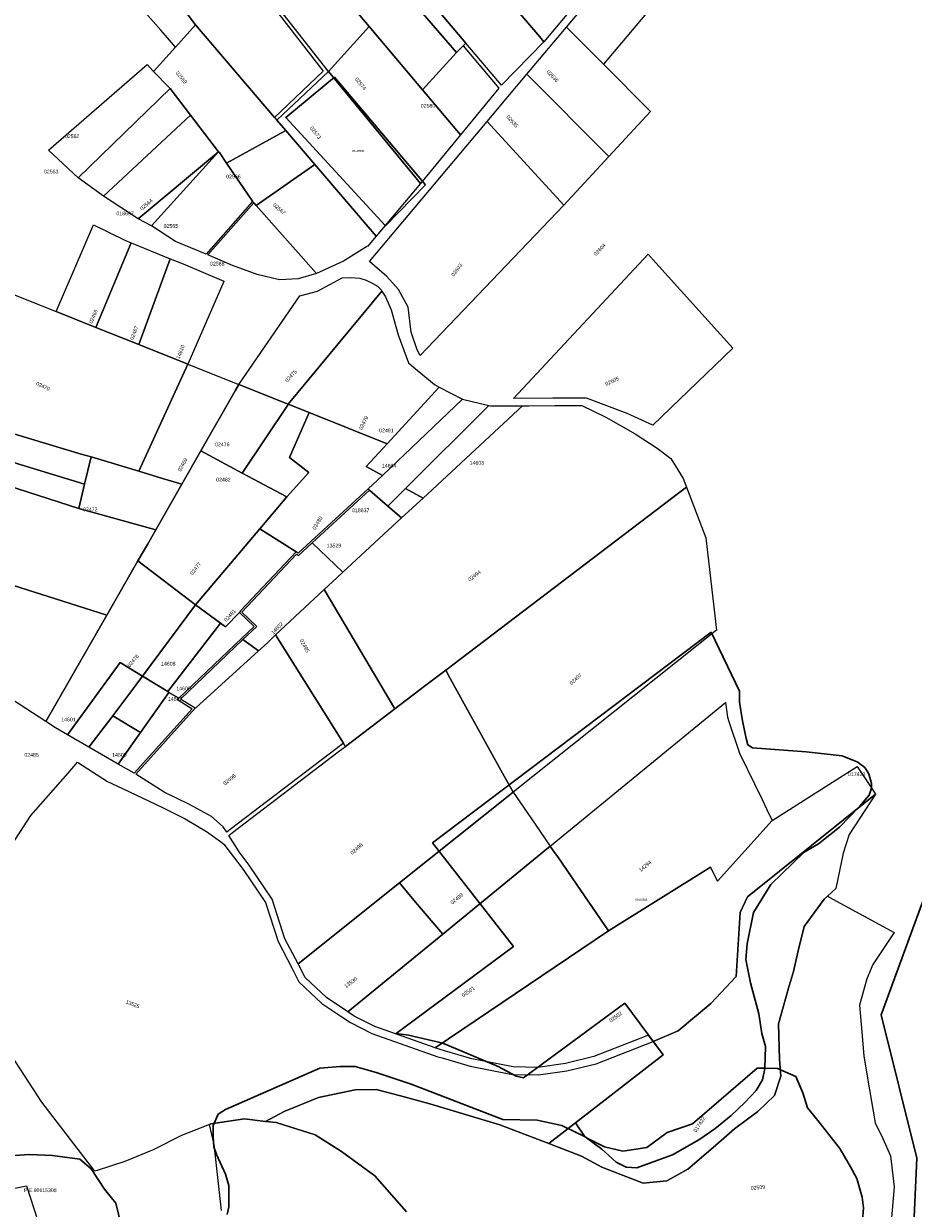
# Model space of a CAD drawing. Header units: metres. Extents: x 347609 to 404409, y 8548087 to 8605413.
# Tile 21 of 49: x 374138 to 374376, y 8561764 to 8562081. Entities that reach past the tile are written whole.
import ezdxf
from ezdxf.enums import TextEntityAlignment as Align

# ---------------------------------------------------------------- set-up
doc = ezdxf.new("R2010")
doc.units = ezdxf.units.M
doc.layers.add('Predios Rurales', color=90, linetype='Continuous')
doc.layers.add('ZR_LIMA_PSAD56_A_WGS84', color=210, linetype='Continuous')
doc.layers.add('Predios Rurales Nombres', color=7, linetype='Continuous', true_color=0xffffff)
doc.styles.add('ARIAL', font='arial.ttf')
doc.styles.add('MtXpl_MS_Shell_Dlg_2', font='txt')
doc.styles.get("Standard").update_dxf_attribs({"font": 'simplex.shx'})

msp = doc.modelspace()

# ---------------------------------------------------------------- linework, layer by layer
at = {"layer": 'Predios Rurales', "lineweight": 0}
for points in [[(374204.36, 8562111.4), (374182.88, 8562136.81), (374195.69, 8562148.51), (374211.31, 8562129.56), (374230.68, 8562106.61), (374227.69, 8562104.05), (374253.81, 8562073.77), (374244.65, 8562063.76), (374230.31, 8562080.71)], [(374161.56, 8562094.44), (374127.32, 8562133.64), (374127.39, 8562133.73), (374126.53, 8562135.94), (374131.01, 8562145.26), (374152.93, 8562119.35), (374162.44, 8562108.46), (374169.88, 8562099.7), (374176.57, 8562090.77), (374183.74, 8562081.17), (374178.36, 8562075.22), (374176.21, 8562077.67), (374174.41, 8562079.73)], [(374256.29, 8562076.26), (374230.68, 8562106.61), (374211.31, 8562129.56), (374216.31, 8562134.56), (374217.24, 8562135.49), (374222.55, 8562140.79), (374225.4, 8562137.36), (374238.18, 8562122.38), (374240.68, 8562119.45), (374257.89, 8562099.3), (374260.54, 8562096.2), (374276.14, 8562077.94), (374277.23, 8562076.66), (374265.83, 8562064.96)], [(374293.19, 8562070.61), (374283.31, 8562080.52), (374315.54, 8562118.79), (374326.01, 8562109.5)], [(374219.4, 8562068.63), (374193.09, 8562102.15), (374204.36, 8562111.4), (374230.31, 8562080.71)], [(374276.14, 8562077.94), (374260.54, 8562096.2), (374257.89, 8562099.3), (374268.96, 8562110.57), (374287.71, 8562089.17), (374277.23, 8562076.66)], [(374253.81, 8562073.77), (374227.69, 8562104.05), (374230.68, 8562106.61), (374256.29, 8562076.26), (374255.58, 8562075.55), (374255.2, 8562075.18)], [(374204.92, 8562056.37), (374183.74, 8562081.17), (374176.57, 8562090.77), (374191.66, 8562102.31), (374206.79, 8562083.13), (374218.03, 8562068.72)], [(374207.94, 8562052.84), (374192.03, 8562044.12), (374190.14, 8562046.92), (374189.95, 8562047.16), (374182.43, 8562056.94), (374176.95, 8562064.08), (374176.55, 8562064.5), (374172.44, 8562068.69), (374178.36, 8562075.22), (374183.74, 8562081.17), (374204.92, 8562056.37), (374205.57, 8562055.61)], [(374244.11, 8562038.64), (374219.4, 8562068.63), (374230.31, 8562080.71), (374244.65, 8562063.76), (374254.86, 8562051.67)], [(374294.69, 8562045.91), (374272.69, 8562067.92), (374283.31, 8562080.52), (374293.19, 8562070.61), (374305.8, 8562057.96)], [(374254.86, 8562051.67), (374244.65, 8562063.76), (374253.81, 8562073.77), (374255.2, 8562075.18), (374255.58, 8562075.55), (374265.18, 8562064.18)], [(374152.22, 8562040.16), (374144.32, 8562047.54), (374170.75, 8562070.54), (374172.44, 8562068.69), (374176.55, 8562064.5), (374176.95, 8562064.08)], [(374207.94, 8562052.84), (374205.57, 8562055.61), (374219.4, 8562068.63), (374244.11, 8562038.64), (374232.18, 8562024.47), (374215.76, 8562043.69)], [(374282.62, 8562032.84), (374262.05, 8562055.29), (374272.69, 8562067.92), (374294.69, 8562045.91)], [(374159.08, 8562035.27), (374152.22, 8562040.16), (374176.95, 8562064.08), (374182.43, 8562056.94)], [(374168.33, 8562029.18), (374159.08, 8562035.27), (374182.43, 8562056.94), (374189.95, 8562047.16)], [(374240.83, 8562005.44), (374238.17, 8562010.23), (374235.04, 8562013.68), (374230.4, 8562017.71), (374262.05, 8562055.29), (374282.62, 8562032.84), (374243.99, 8561992.47), (374243.23, 8561993.99), (374241.63, 8561998.78)], [(374199.38, 8562033.43), (374199.04, 8562033.79), (374199.01, 8562033.85), (374192.03, 8562044.12), (374207.94, 8562052.84), (374215.76, 8562043.69), (374200.03, 8562032.7)], [(374171.92, 8562027.26), (374168.33, 8562029.18), (374189.95, 8562047.16)], [(374186.6, 8562019.72), (374178.35, 8562023.11), (374171.92, 8562027.26), (374189.95, 8562047.16), (374190.14, 8562046.92), (374192.03, 8562044.12), (374199.01, 8562033.85), (374199.04, 8562033.79)], [(374216.19, 8562014.52), (374200.03, 8562032.7), (374215.76, 8562043.69), (374232.18, 8562024.47), (374229.91, 8562021.78), (374229.87, 8562021.82), (374223.43, 8562017.76)], [(374193.62, 8562016.66), (374187.07, 8562019.51), (374199.38, 8562033.43), (374200.03, 8562032.7), (374216.19, 8562014.52), (374211.27, 8562013.09), (374206.32, 8562012.8), (374200.25, 8562014.27)], [(374146.34, 8562004.27), (374156.32, 8562027.57), (374164.76, 8562023.45), (374166.5, 8562022.74), (374166.5, 8562022.73), (374157.02, 8562000)], [(374157.02, 8562000), (374166.5, 8562022.73), (374166.5, 8562022.74), (374176.97, 8562018.47), (374168.49, 8561995.43)], [(374181.67, 8561990.16), (374168.49, 8561995.43), (374176.97, 8562018.47), (374180.45, 8562017.05), (374191.36, 8562012.4), (374191.34, 8562012.34)], [(374269.03, 8561980.97), (374305.18, 8562019.68), (374307.26, 8562017.38), (374327.94, 8561994.5), (374306.47, 8561973.86), (374299.59, 8561976.98), (374288.64, 8561981.09), (374279.6, 8561981.09)], [(374208.62, 8561979.42), (374195.38, 8561984.69), (374211.75, 8562008.5), (374216.47, 8562009.74), (374223.07, 8562013.32), (374225.43, 8562013.42), (374227.84, 8562013.26), (374229.49, 8562012.7), (374231.13, 8562011.89), (374232.54, 8562011.13), (374233.54, 8562010.13), (374233.78, 8562009.76)], [(374153.05, 8561966.09), (374129.22, 8561973.22), (374132.46, 8562009.81), (374137.57, 8562007.77), (374146.34, 8562004.27), (374157.02, 8562000), (374168.49, 8561995.43), (374181.67, 8561990.16), (374168.5, 8561961.47), (374155.69, 8561965.3)], [(374235.15, 8561968.84), (374214.2, 8561977.2), (374208.62, 8561979.42), (374233.78, 8562009.76), (374234.74, 8562008.28), (374236.26, 8562004.73), (374238.09, 8561998.01), (374240.89, 8561990.54), (374242.11, 8561989.5), (374247.86, 8561984.76), (374249.16, 8561984)], [(374180.07, 8561958), (374174.88, 8561959.56), (374168.5, 8561961.47), (374181.67, 8561990.16), (374195.38, 8561984.69), (374194.41, 8561983), (374185.18, 8561966.91)], [(374208.62, 8561979.42), (374208.62, 8561979.41), (374196.29, 8561960.99), (374185.18, 8561966.91), (374194.41, 8561983), (374195.38, 8561984.69)], [(374255.37, 8561980.77), (374233.93, 8561960.29), (374229.5, 8561962.73), (374235.15, 8561968.84), (374249.16, 8561984)], [(374235.35, 8561952.13), (374230.44, 8561956.4), (374230.06, 8561956.73), (374233.93, 8561960.29), (374255.37, 8561980.77), (374262.47, 8561979.07), (374240.12, 8561956.87)], [(374208.28, 8561954.6), (374196.29, 8561960.99), (374208.62, 8561979.41), (374208.62, 8561979.42), (374214.2, 8561977.2), (374209, 8561965.14), (374214.14, 8561961.16)], [(374210.74, 8561939.86), (374201.04, 8561946.05), (374208.28, 8561954.6), (374214.14, 8561961.16), (374209, 8561965.14), (374214.2, 8561977.2), (374235.15, 8561968.84), (374229.5, 8561962.73), (374233.93, 8561960.29), (374230.06, 8561956.73), (374214.69, 8561942.59), (374211.33, 8561939.49)], [(374237.22, 8561897.73), (374218.28, 8561929.72), (374221.69, 8561932.88), (374223.29, 8561934.36), (374239.01, 8561948.94), (374244.79, 8561954.29), (374271.47, 8561979.01), (374273.18, 8561979.02), (374280.21, 8561979.08), (374287.4, 8561979.12), (374293.87, 8561975.97), (374301.76, 8561971.52), (374307.64, 8561967.7), (374311.33, 8561964.91), (374314.59, 8561959.56), (374315.48, 8561957.24), (374313.33, 8561955.61), (374250.9, 8561908.14), (374245.22, 8561903.81)], [(374244.79, 8561954.29), (374240.12, 8561956.87), (374262.47, 8561979.07), (374262.9, 8561978.97), (374271.47, 8561979.01)], [(374128.36, 8561965.77), (374129.22, 8561973.22), (374153.05, 8561966.09), (374155.69, 8561965.3), (374153.96, 8561958)], [(374127.63, 8561959.47), (374128.36, 8561965.77), (374153.96, 8561958), (374152.4, 8561951.46)], [(374173.07, 8561945.79), (374152.4, 8561951.46), (374153.96, 8561958), (374155.69, 8561965.3), (374168.5, 8561961.47), (374174.88, 8561959.56), (374180.07, 8561958)], [(374183.73, 8561925.6), (374168.29, 8561937.44), (374170.82, 8561941.85), (374173.07, 8561945.79), (374180.07, 8561958), (374185.18, 8561966.91), (374196.29, 8561960.99), (374208.28, 8561954.6), (374201.04, 8561946.05)], [(374159.91, 8561922.83), (374124.68, 8561934.03), (374127.63, 8561959.47), (374152.4, 8561951.46), (374173.07, 8561945.79), (374170.82, 8561941.85), (374168.29, 8561937.44)], [(374223.29, 8561934.36), (374215.06, 8561942.24), (374230.44, 8561956.4), (374235.35, 8561952.13), (374239.01, 8561948.94)], [(374239.01, 8561948.94), (374235.35, 8561952.13), (374240.12, 8561956.87), (374244.79, 8561954.29)], [(374250.9, 8561908.14), (374313.33, 8561955.61), (374315.48, 8561957.24), (374320.68, 8561943.65), (374323.54, 8561918.89), (374268.99, 8561875.39), (374266.15, 8561880.54), (374252.12, 8561905.93)], [(374191.82, 8561919.72), (374190.48, 8561920.69), (374183.73, 8561925.6), (374201.04, 8561946.05), (374210.74, 8561939.86), (374195.85, 8561924), (374195.5, 8561923.63)], [(374203, 8561915.39), (374200.67, 8561913.28), (374196.48, 8561916.33), (374200.18, 8561919.86), (374196.21, 8561923.66), (374210.82, 8561939.22), (374211.39, 8561938.86), (374215.06, 8561942.24), (374223.29, 8561934.36), (374221.69, 8561932.88), (374218.28, 8561929.72), (374205.23, 8561917.63)], [(374146.18, 8561892.64), (374143.57, 8561894.33), (374159.91, 8561922.83), (374168.29, 8561937.44), (374183.73, 8561925.6), (374169.52, 8561906.5), (374163.54, 8561910.14), (374149.34, 8561890.82)], [(374143.57, 8561894.33), (374121.71, 8561908.44), (374124.68, 8561934.03), (374159.91, 8561922.83)], [(374224, 8561887.68), (374224, 8561887.69), (374223.47, 8561888.54), (374205.23, 8561917.63), (374218.28, 8561929.72), (374237.22, 8561897.73)], [(374190.48, 8561920.69), (374176.27, 8561902.39), (374169.52, 8561906.5), (374183.73, 8561925.6)], [(374196.13, 8561916.69), (374179.25, 8561900.58), (374176.61, 8561902.18), (374176.27, 8561902.39), (374190.48, 8561920.69), (374191.82, 8561919.72), (374195.5, 8561923.63), (374199.45, 8561919.86)], [(374182.08, 8561872.07), (374175.34, 8561875.44), (374167.7, 8561880.24), (374183.66, 8561897.89), (374183.79, 8561898.03), (374200.67, 8561913.28), (374203, 8561915.39), (374205.23, 8561917.63), (374223.47, 8561888.54), (374221.44, 8561887), (374207.26, 8561876.21), (374193.08, 8561865.42), (374192.11, 8561864.68), (374191.19, 8561866.13), (374188.02, 8561868.9)], [(374200.67, 8561913.28), (374183.79, 8561898.03), (374183.66, 8561897.89), (374179.69, 8561900.31), (374196.48, 8561916.33)], [(374149.34, 8561890.82), (374163.54, 8561910.14), (374169.52, 8561906.5), (374167.72, 8561904.08), (374161.53, 8561895.9), (374155.15, 8561887.47)], [(374207.72, 8561836.12), (374204.32, 8561846.73), (374198.12, 8561855.84), (374195.46, 8561859.38), (374192.65, 8561863.83), (374193.69, 8561864.62), (374222.05, 8561886.2), (374224, 8561887.69), (374224, 8561887.68), (374237.22, 8561897.73), (374245.22, 8561903.81), (374250.9, 8561908.14), (374252.12, 8561905.93), (374266.15, 8561880.54), (374268.99, 8561875.39), (374238.45, 8561851.05), (374211.26, 8561829.35)], [(374168.98, 8561891.41), (374161.53, 8561895.9), (374167.72, 8561904.08), (374169.52, 8561906.5), (374176.27, 8561902.39), (374176.61, 8561902.18)], [(374182.88, 8561897.78), (374167.25, 8561880.5), (374162.99, 8561882.95), (374168.98, 8561891.41), (374176.61, 8561902.18), (374179.25, 8561900.58), (374178.87, 8561900.22)], [(374294.59, 8561838.23), (374286, 8561850.7), (374280.93, 8561858.06), (374280.12, 8561859.23), (374278.94, 8561860.94), (374325.98, 8561899.43), (374326.48, 8561895.55), (374326.88, 8561894.37), (374329.77, 8561885.84), (374335.83, 8561873.42), (374337, 8561870.93), (374338.46, 8561867.82), (374323.8, 8561851.51), (374321.91, 8561855.27)], [(374162.99, 8561882.95), (374155.15, 8561887.47), (374161.53, 8561895.9), (374168.98, 8561891.41)], [(374366.26, 8561874.83), (374331.91, 8561847.31), (374329.87, 8561843.17), (374328.8, 8561826.02), (374322.07, 8561818.72), (374313.24, 8561811.44), (374306.55, 8561808.55), (374305.32, 8561810.22), (374290.67, 8561804.51), (374283.03, 8561802.64), (374275.63, 8561801.57), (374269.01, 8561801.73), (374257.92, 8561803.86), (374250.52, 8561806.05), (374249.4, 8561806.37), (374249.42, 8561806.42), (374248.08, 8561806.83), (374294.6, 8561838.22), (374294.59, 8561838.23), (374321.91, 8561855.27), (374323.8, 8561851.51), (374338.46, 8561867.82), (374361.26, 8561882.32), (374364.88, 8561876.9)], [(374250.08, 8561837.33), (374242.81, 8561845.91), (374238.45, 8561851.05), (374268.99, 8561875.39), (374273.71, 8561868.53), (374278.94, 8561860.94)], [(374292.76, 8561774.85), (374287.34, 8561777.8), (374278.56, 8561781.15), (374309.2, 8561804.96), (374306.55, 8561808.55), (374313.24, 8561811.44), (374322.07, 8561818.72), (374328.8, 8561826.02), (374329.87, 8561843.17), (374331.91, 8561847.31), (374366.26, 8561874.83), (374359.2, 8561864.06), (374357.52, 8561859.03), (374355.57, 8561849.57), (374353.34, 8561847.52), (374352.49, 8561846.73), (374347.07, 8561839.4), (374345.5, 8561832.85), (374344.18, 8561827.3), (374342.92, 8561822.85), (374340.21, 8561813.29), (374340.46, 8561803.78), (374340.84, 8561799.22), (374339.14, 8561794.09), (374334.68, 8561789.79), (374328.36, 8561785.12), (374322.64, 8561780.14), (374315.86, 8561774.27), (374310.18, 8561771.14), (374303.88, 8561770.57)], [(374248.08, 8561806.83), (374231.87, 8561812.53), (374226.31, 8561815.33), (374224.61, 8561816.48), (374250.08, 8561837.33), (374278.94, 8561860.94), (374280.12, 8561859.23), (374280.93, 8561858.06), (374286, 8561850.7), (374294.59, 8561838.23), (374294.6, 8561838.22)], [(374218.88, 8561820.35), (374213.12, 8561825.74), (374211.44, 8561829), (374211.26, 8561829.35), (374238.45, 8561851.05), (374242.81, 8561845.91), (374250.08, 8561837.33), (374224.61, 8561816.48), (374224.11, 8561816.82)], [(374154.45, 8561651.83), (374145.88, 8561678.09), (374136.31, 8561692.75), (374119.71, 8561753.86), (374133.4, 8561756.87), (374130.58, 8561768.3), (374138.34, 8561769.81), (374147.54, 8561741.69), (374147.3, 8561714.69), (374144.49, 8561698.53), (374155.96, 8561667.46)]]:
    msp.add_lwpolyline(points, close=True, dxfattribs=at)
for points in [[(374133.44, 8561859.75), (374139.58, 8561869.18), (374149.6, 8561880.47), (374152.11, 8561883.45), (374160.16, 8561878.27), (374164.1, 8561876.41), (374174.9, 8561871.31), (374180.99, 8561868.29), (374186.69, 8561864.83), (374190.44, 8561862.15), (374191.36, 8561861.48), (374196.49, 8561854.68), (374202.5, 8561845.84), (374205.88, 8561835.35), (374209.66, 8561828.08), (374211.5, 8561824.51), (374217.63, 8561818.78), (374222.99, 8561815.16), (374225.3, 8561813.6), (374231.09, 8561810.69), (374248.79, 8561804.47), (374249.95, 8561804.13), (374257.45, 8561801.91), (374268.8, 8561799.73), (374275.75, 8561799.57), (374283.41, 8561800.67), (374291.27, 8561802.6), (374306.55, 8561808.55), (374309.2, 8561804.96), (374278.56, 8561781.15), (374265.44, 8561786.16), (374246.62, 8561791.81), (374238.76, 8561793.97), (374232.22, 8561795.63), (374226.61, 8561795.55), (374216.72, 8561793.54), (374207.54, 8561789.78), (374202.56, 8561787.13), (374196.86, 8561787.83), (374187.81, 8561786.45), (374187.47, 8561786.32), (374179.97, 8561783.38), (374172.33, 8561779.45), (374164.74, 8561776.38), (374157.38, 8561773.97), (374156.71, 8561773.75), (374142.52, 8561792.26), (374133.16, 8561806.54)], [(374240.4, 8561762.91), (374231.82, 8561772.56), (374222.88, 8561779.04), (374215.82, 8561783.49), (374205.42, 8561786.78), (374202.56, 8561787.13), (374207.54, 8561789.78), (374216.72, 8561793.54), (374226.61, 8561795.55), (374232.22, 8561795.63), (374238.76, 8561793.97), (374246.62, 8561791.81), (374265.44, 8561786.16), (374278.56, 8561781.15), (374287.34, 8561777.8), (374292.76, 8561774.85), (374303.88, 8561770.57), (374310.18, 8561771.14), (374315.86, 8561774.27), (374322.64, 8561780.14), (374328.36, 8561785.12), (374334.68, 8561789.79), (374339.14, 8561794.09), (374340.84, 8561799.22), (374340.46, 8561803.78), (374340.21, 8561813.29), (374342.92, 8561822.85), (374344.18, 8561827.3), (374345.5, 8561832.85), (374347.07, 8561839.4), (374352.49, 8561846.73), (374353.34, 8561847.52), (374354.77, 8561846.75), (374371.23, 8561837.81), (374365.53, 8561829.23), (374363.9, 8561825.32), (374361.9, 8561818.28), (374362.61, 8561810.03), (374363.1, 8561804.58), (374364.61, 8561795.6), (374366.11, 8561786.77), (374368.17, 8561782.55), (374370.25, 8561777.86), (374371.27, 8561769.53), (374370.43, 8561760.15)], [(374190.72, 8561763.24), (374188.74, 8561780.9), (374187.47, 8561786.32), (374187.81, 8561786.45), (374196.86, 8561787.83), (374202.56, 8561787.13), (374205.42, 8561786.78), (374215.82, 8561783.49), (374222.88, 8561779.04), (374231.82, 8561772.56), (374240.4, 8561762.91)]]:
    msp.add_lwpolyline(points, dxfattribs=at)
at = {"layer": 'ZR_LIMA_PSAD56_A_WGS84', "linetype": 'Continuous', "lineweight": 30, "flags": 128}
for points in [[(374245.48, 8562038.31), (374234.71, 8562027.27), (374207.97, 8562056.36), (374221.03, 8562067.11), (374245.48, 8562038.31)], [(374332.66, 8561824.26), (374334.88, 8561815.94), (374335.72, 8561810.73), (374336.73, 8561807.2), (374336.56, 8561801.36), (374336.56, 8561801.31), (374335.89, 8561798.28), (374334.2, 8561795.42), (374331.18, 8561792.22), (374327.48, 8561788.69), (374323.11, 8561785.15), (374318.82, 8561782.21), (374311.76, 8561778.17), (374305.87, 8561775.99), (374302.17, 8561774.64), (374299.32, 8561774.81), (374296.63, 8561776.15), (374292.76, 8561779.69), (374288.69, 8561782.74), (374288.14, 8561783.14), (374285.74, 8561786.73), (374309.2, 8561804.96), (374298.93, 8561818.8), (374271.79, 8561798.77), (374269.8, 8561799.29), (374264.98, 8561801.81), (374250.1, 8561808.1), (374240.88, 8561810.2), (374237.63, 8561810.73), (374269.06, 8561834), (374247.37, 8561861.79), (374322.08, 8561918.3), (374329.73, 8561902.47), (374329.73, 8561899.53), (374330.57, 8561894.5), (374331.51, 8561889.78), (374331.93, 8561888.1), (374333.19, 8561887.27), (374347.65, 8561886.22), (374357.29, 8561885.17), (374361.48, 8561883.49), (374362.06, 8561883.04), (374363.37, 8561882.02), (374364.41, 8561880.35), (374365.14, 8561877.73), (374365.14, 8561876.47), (374364.51, 8561874.58), (374363.43, 8561873.32), (374362, 8561871.65), (374356.55, 8561865.99), (374350.89, 8561861.58), (374347.12, 8561859.28), (374338.11, 8561850.68), (374333.5, 8561843.13), (374331.82, 8561834.75), (374331.4, 8561830.55), (374332.66, 8561824.26)]]:
    msp.add_lwpolyline(points, close=True, dxfattribs=at)
for points in [[(374217.82, 8561386.68), (374169.44, 8561507.66), (374174.02, 8561580.07), (374211.46, 8561584.06), (374232.84, 8561567.9), (374260.15, 8561644.66), (374242.06, 8561658.62), (374245.07, 8561693.27), (374257.89, 8561706.08), (374250.1, 8561739.73), (374290.81, 8561745.76), (374308.95, 8561732.73), (374330.31, 8561731.47), (374349.91, 8561716.41), (374375.8, 8561743.78), (374377.33, 8561777.29), (374367.78, 8561815.71), (374379.84, 8561848.61)], [(374192.22, 8561762.12), (374192.68, 8561764.25), (374192.68, 8561767.56), (374192.68, 8561769.93), (374191.74, 8561773.01), (374189.38, 8561778.21), (374188.67, 8561780.34), (374188.43, 8561782.95), (374188.43, 8561786.02), (374189.84, 8561789.1), (374191.74, 8561790.29), (374217.1, 8561801.41), (374222.54, 8561801.88), (374226.58, 8561801.88), (374232.24, 8561800.23), (374241.59, 8561797.14), (374266.24, 8561787.67), (374275.45, 8561787.44), (374282.09, 8561786.02), (374288.27, 8561782.95), (374288.69, 8561782.74), (374293.47, 8561780.34), (374293.47, 8561780.34), (374298.43, 8561779.15), (374304.82, 8561780.1), (374310.29, 8561784.13), (374317.15, 8561786.49), (374334.43, 8561801.4), (374336.56, 8561801.36), (374339.91, 8561801.31), (374344.87, 8561799.14), (374346.73, 8561794.79), (374347.98, 8561790.75), (374350.77, 8561787.34), (374356.68, 8561779.89), (374359.47, 8561774.92), (374361.18, 8561771.85), (374362.61, 8561766.8), (374362.96, 8561763.95), (374362.72, 8561760.58)], [(374073.64, 8561762.52), (374076.7, 8561764.89), (374080.74, 8561765.37), (374091.87, 8561766.31), (374098.02, 8561766.31), (374104.42, 8561767.49), (374110.35, 8561771.52), (374123.14, 8561775.07), (374130.94, 8561777.67), (374139.18, 8561778.21), (374145.33, 8561777.98), (374152.67, 8561777.03), (374155.76, 8561774.43), (374159.31, 8561768.98), (374162.37, 8561765.19), (374163.8, 8561759.28)]]:
    msp.add_lwpolyline(points, dxfattribs=at)

# ---------------------------------------------------------------- texts
at = {"layer": 'Predios Rurales Nombres', "color": 251, "true_color": 0x636466, "style": 'ARIAL'}
for s, rotation, p in [('02636', -46.4095, (374277.65, 8562068.27)), ('02569', -49.9965, (374178.09, 8562068.03)), ('02574', -52.235, (374226.21, 8562066.44)), ('02635', -48.3592, (374266.86, 8562056.23)), ('02573', -51.787, (374214.11, 8562053.29)), ('02564', 40.5859, (374169.59, 8562031.12)), ('02567', -39.9204, (374204.2, 8562032.46)), ('02604', 46.6911, (374291.45, 8562018.95)), ('02603', 54.1341, (374253.34, 8562013.4)), ('02466', 67.2966, (374156.31, 8562000.87)), ('02467', 68.7301, (374167.32, 8561996.47)), ('14610', 68.4532, (374179.72, 8561991.38)), ('02475', 46.2718, (374208.58, 8561985.06)), ('02605', 24.8272, (374294.1, 8561984.08)), ('02470', -25.2827, (374140.72, 8561984.38)), ('02479', 63.6297, (374228.69, 8561972.34)), ('02469', 61.07, (374180.03, 8561961.13)), ('02480', 59.278, (374216.16, 8561945.51)), ('02477', 52.0916, (374183.19, 8561933.35)), ('02494', 37.2451, (374257.52, 8561931.64)), ('02481', 46.8366, (374192.22, 8561920.83)), ('14602', 46.5067, (374204.86, 8561917.42)), ('02495', -61.1375, (374211.39, 8561915.98)), ('02478', 50.6193, (374166.37, 8561908.63)), ('02497', 42.7939, (374284.89, 8561903.86)), ('02496', 39.1209, (374191.84, 8561876.96)), ('02498', 41.4798, (374226.02, 8561858.32)), ('14294', 39.4415, (374303.41, 8561853.73)), ('02499', 39.3062, (374252.85, 8561845.02)), ('13530', 37.0985, (374224.33, 8561822.57)), ('02501', 34.7367, (374255.76, 8561820.17)), ('13525', -21.5962, (374164.78, 8561818.54)), ('02502', 36.2395, (374295.4, 8561813.37)), ('017422', 56.7859, (374318.36, 8561783.95)), ('02509', 5.361, (374332.8, 8561768.44))]:
    msp.add_text(s, height=1, rotation=rotation, dxfattribs=at).set_placement(p, align=Align.BOTTOM_LEFT)
for s, p in [('02580', (374244.19, 8562058.68)), ('02562', (374148.69, 8562050.49)), ('02563', (374143.07, 8562041.03)), ('02566', (374191.98, 8562039.71)), ('018697', (374162.51, 8562029.8)), ('02565', (374175.17, 8562026.44)), ('02568', (374187.64, 8562016.33)), ('02491', (374233.02, 8561971.62)), ('02476', (374188.99, 8561967.87)), ('14603', (374257.3, 8561962.95)), ('14604', (374233.76, 8561962.16)), ('02482', (374189.28, 8561958.42)), ('02472', (374153.54, 8561950.44)), ('018637', (374225.73, 8561950.19)), ('13529', (374218.94, 8561940.73)), ('14608', (374174.49, 8561909.06)), ('14607', (374176.32, 8561899.6)), ('14606', (374178.57, 8561902.4)), ('14601', (374147.69, 8561894.08)), ('02485', (374137.82, 8561884.62)), ('14609', (374161.36, 8561884.62)), ('017423', (374358.85, 8561879.43))]:
    msp.add_text(s, height=1, dxfattribs=at).set_placement(p, align=Align.BOTTOM_LEFT)
at = {"layer": 'ZR_LIMA_PSAD56_A_WGS84', "color": 0, "style": 'MtXpl_MS_Shell_Dlg_2'}
msp.add_text('P.E.90115308', height=1, dxfattribs=at).set_placement((374137.71, 8561768.15))
at = {"layer": 'ZR_LIMA_PSAD56_A_WGS84', "color": 0, "lineweight": 0, "char_height": 0.5, "width": 2.794, "attachment_point": 7}
for insert in [(374225.79, 8562047.1), (374301.81, 8561846.31)]:
    msp.add_mtext('\\fMS Shell Dlg 2|i0|b0;\\H0.515938;90135538', dxfattribs=dict(at, insert=insert))

doc.saveas('drawing.dxf')
